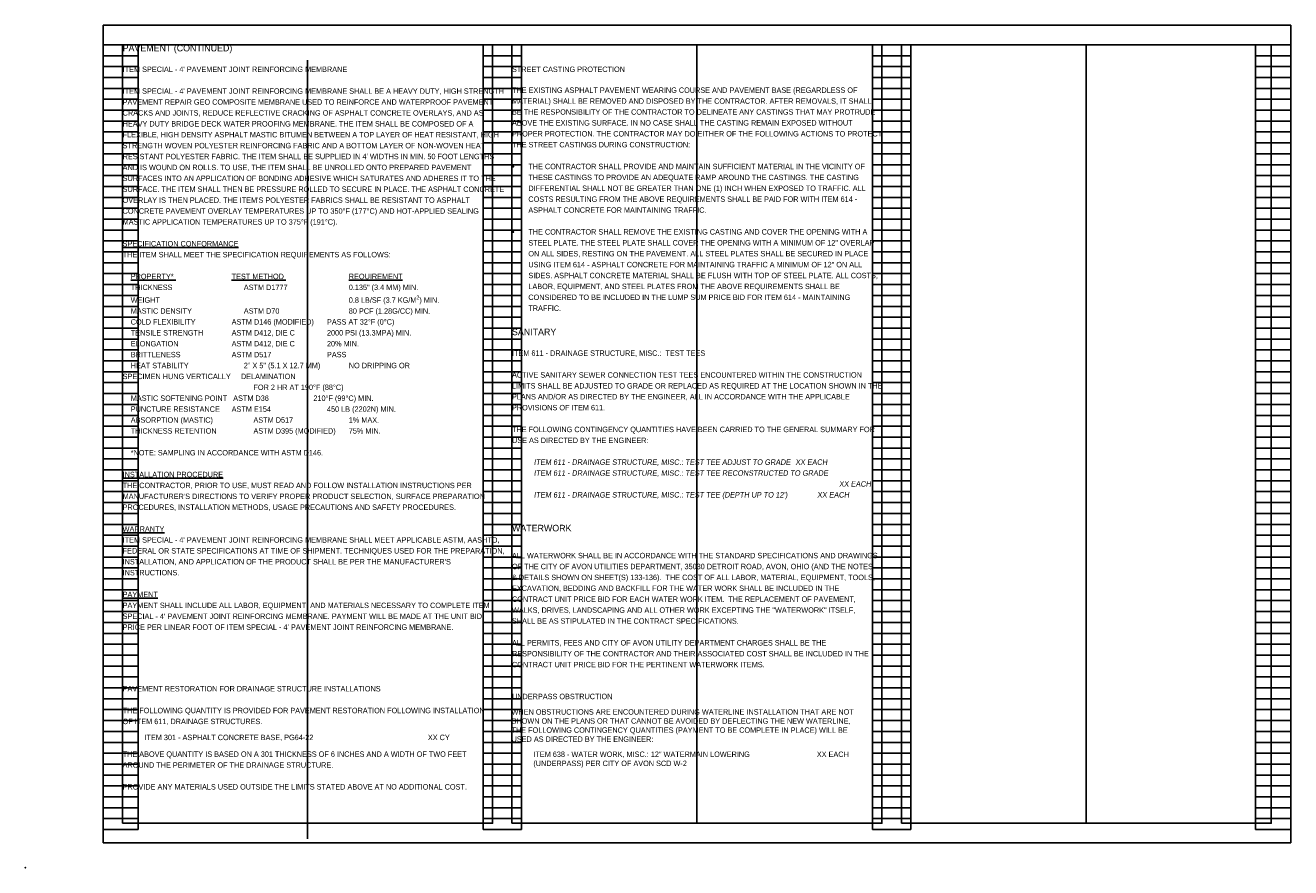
# Model space of a CAD drawing. Header units: feet. Extents: x -125 to 477, y -52 to 274.
# Tile 14 of 16: x 293 to 325, y 188 to 210. Entities that reach past the tile are written whole.
import ezdxf

# ---------------------------------------------------------------- set-up
doc = ezdxf.new("R2010")
doc.units = ezdxf.units.FT
doc.header["$MEASUREMENT"] = 0
doc.layers.add('0_VIEW', color=7, linetype='Continuous', plot=False)
doc.layers.add('SC_Scratch1', color=7, linetype='Continuous', plot=False)
doc.layers.add('SH_Text', color=7, linetype='Continuous')
doc.layers.add('TX_P_1', color=7, linetype='Continuous')
doc.styles.add('Slanted-Normal', font='font31.shx', dxfattribs={"height": 0.14})

# ---------------------------------------------------------------- blocks, each defined once
blk = doc.blocks.new('3COL')
at = {"layer": '0_VIEW', "color": 3, "linetype": 'Continuous'}
for p, q in [((2, 0.98), (2, 21.14)), ((2, 21.14), (2.9, 21.14)), ((2.9, 0.98), (2.9, 21.14)), ((11.76, 0.98), (11.76, 21.14)), ((11.76, 21.14), (12.74, 21.14)), ((12.74, 0.98), (12.74, 21.14)), ((21.76, 0.98), (21.76, 21.14)), ((21.76, 21.14), (22.74, 21.14)), ((22.74, 0.98), (22.74, 21.14)), ((31.6, 0.98), (31.6, 21.14)), ((31.6, 21.14), (32.5, 21.14)), ((32.5, 0.98), (32.5, 21.14)), ((2, 20.86), (2.9, 20.86)), ((11.76, 20.86), (12.74, 20.86)), ((21.76, 20.86), (22.74, 20.86)), ((31.6, 20.86), (32.5, 20.86)), ((2, 20.58), (2.9, 20.58)), ((11.76, 20.58), (12.74, 20.58)), ((21.76, 20.58), (22.74, 20.58)), ((31.6, 20.58), (32.5, 20.58)), ((2, 20.3), (2.9, 20.3)), ((11.76, 20.3), (12.74, 20.3)), ((21.76, 20.3), (22.74, 20.3)), ((31.6, 20.3), (32.5, 20.3)), ((2, 20.02), (2.9, 20.02)), ((11.76, 20.02), (12.74, 20.02)), ((21.76, 20.02), (22.74, 20.02)), ((31.6, 20.02), (32.5, 20.02)), ((2, 19.74), (2.9, 19.74)), ((11.76, 19.74), (12.74, 19.74)), ((21.76, 19.74), (22.74, 19.74)), ((31.6, 19.74), (32.5, 19.74)), ((2, 19.46), (2.9, 19.46)), ((2, 19.18), (2.9, 19.18)), ((11.76, 19.46), (12.74, 19.46)), ((11.76, 19.18), (12.74, 19.18)), ((21.76, 19.46), (22.74, 19.46)), ((21.76, 19.18), (22.74, 19.18)), ((31.6, 19.46), (32.5, 19.46)), ((31.6, 19.18), (32.5, 19.18)), ((2, 18.9), (2.9, 18.9)), ((11.76, 18.9), (12.74, 18.9)), ((21.76, 18.9), (22.74, 18.9)), ((31.6, 18.9), (32.5, 18.9)), ((2, 18.62), (2.9, 18.62)), ((11.76, 18.62), (12.74, 18.62)), ((21.76, 18.62), (22.74, 18.62)), ((31.6, 18.62), (32.5, 18.62)), ((2, 18.34), (2.9, 18.34)), ((11.76, 18.34), (12.74, 18.34)), ((21.76, 18.34), (22.74, 18.34)), ((31.6, 18.34), (32.5, 18.34)), ((2, 18.06), (2.9, 18.06)), ((11.76, 18.06), (12.74, 18.06)), ((21.76, 18.06), (22.74, 18.06)), ((31.6, 18.06), (32.5, 18.06)), ((2, 17.78), (2.9, 17.78)), ((11.76, 17.78), (12.74, 17.78)), ((21.76, 17.78), (22.74, 17.78)), ((31.6, 17.78), (32.5, 17.78)), ((2, 17.5), (2.9, 17.5)), ((11.76, 17.5), (12.74, 17.5)), ((21.76, 17.5), (22.74, 17.5)), ((31.6, 17.5), (32.5, 17.5)), ((2, 17.22), (2.9, 17.22)), ((2, 16.94), (2.9, 16.94)), ((11.76, 17.22), (12.74, 17.22)), ((11.76, 16.94), (12.74, 16.94)), ((21.76, 17.22), (22.74, 17.22)), ((21.76, 16.94), (22.74, 16.94)), ((31.6, 17.22), (32.5, 17.22)), ((31.6, 16.94), (32.5, 16.94)), ((2, 16.66), (2.9, 16.66)), ((11.76, 16.66), (12.74, 16.66)), ((21.76, 16.66), (22.74, 16.66)), ((31.6, 16.66), (32.5, 16.66)), ((2, 16.38), (2.9, 16.38)), ((11.76, 16.38), (12.74, 16.38)), ((21.76, 16.38), (22.74, 16.38)), ((31.6, 16.38), (32.5, 16.38)), ((2, 16.1), (2.9, 16.1)), ((11.76, 16.1), (12.74, 16.1)), ((21.76, 16.1), (22.74, 16.1)), ((31.6, 16.1), (32.5, 16.1)), ((2, 15.82), (2.9, 15.82)), ((11.76, 15.82), (12.74, 15.82)), ((21.76, 15.82), (22.74, 15.82)), ((31.6, 15.82), (32.5, 15.82)), ((2, 15.54), (2.9, 15.54)), ((11.76, 15.54), (12.74, 15.54)), ((21.76, 15.54), (22.74, 15.54)), ((31.6, 15.54), (32.5, 15.54)), ((2, 15.26), (2.9, 15.26)), ((2, 14.98), (2.9, 14.98)), ((11.76, 15.26), (12.74, 15.26)), ((11.76, 14.98), (12.74, 14.98)), ((21.76, 15.26), (22.74, 15.26)), ((21.76, 14.98), (22.74, 14.98)), ((31.6, 15.26), (32.5, 15.26)), ((31.6, 14.98), (32.5, 14.98)), ((2, 14.7), (2.9, 14.7)), ((11.76, 14.7), (12.74, 14.7)), ((21.76, 14.7), (22.74, 14.7)), ((31.6, 14.7), (32.5, 14.7)), ((2, 14.42), (2.9, 14.42)), ((11.76, 14.42), (12.74, 14.42)), ((21.76, 14.42), (22.74, 14.42)), ((31.6, 14.42), (32.5, 14.42)), ((2, 14.14), (2.9, 14.14)), ((11.76, 14.14), (12.74, 14.14)), ((21.76, 14.14), (22.74, 14.14)), ((31.6, 14.14), (32.5, 14.14)), ((2, 13.86), (2.9, 13.86)), ((11.76, 13.86), (12.74, 13.86)), ((21.76, 13.86), (22.74, 13.86)), ((31.6, 13.86), (32.5, 13.86)), ((2, 13.58), (2.9, 13.58)), ((11.76, 13.58), (12.74, 13.58)), ((21.76, 13.58), (22.74, 13.58)), ((31.6, 13.58), (32.5, 13.58)), ((2, 13.3), (2.9, 13.3)), ((2, 13.02), (2.9, 13.02)), ((11.76, 13.3), (12.74, 13.3)), ((11.76, 13.02), (12.74, 13.02)), ((21.76, 13.3), (22.74, 13.3)), ((21.76, 13.02), (22.74, 13.02)), ((31.6, 13.3), (32.5, 13.3)), ((31.6, 13.02), (32.5, 13.02)), ((2, 12.74), (2.9, 12.74)), ((11.76, 12.74), (12.74, 12.74)), ((21.76, 12.74), (22.74, 12.74)), ((31.6, 12.74), (32.5, 12.74)), ((2, 12.46), (2.9, 12.46)), ((11.76, 12.46), (12.74, 12.46)), ((21.76, 12.46), (22.74, 12.46)), ((31.6, 12.46), (32.5, 12.46)), ((2, 12.18), (2.9, 12.18)), ((11.76, 12.18), (12.74, 12.18)), ((21.76, 12.18), (22.74, 12.18)), ((31.6, 12.18), (32.5, 12.18)), ((2, 11.9), (2.9, 11.9)), ((11.76, 11.9), (12.74, 11.9)), ((21.76, 11.9), (22.74, 11.9)), ((31.6, 11.9), (32.5, 11.9)), ((2, 11.62), (2.9, 11.62)), ((11.76, 11.62), (12.74, 11.62)), ((21.76, 11.62), (22.74, 11.62)), ((31.6, 11.62), (32.5, 11.62)), ((2, 11.34), (2.9, 11.34)), ((2, 11.06), (2.9, 11.06)), ((11.76, 11.34), (12.74, 11.34)), ((11.76, 11.06), (12.74, 11.06)), ((21.76, 11.34), (22.74, 11.34)), ((21.76, 11.06), (22.74, 11.06)), ((31.6, 11.34), (32.5, 11.34)), ((31.6, 11.06), (32.5, 11.06)), ((2, 10.78), (2.9, 10.78)), ((11.76, 10.78), (12.74, 10.78)), ((21.76, 10.78), (22.74, 10.78)), ((31.6, 10.78), (32.5, 10.78)), ((2, 10.5), (2.9, 10.5)), ((11.76, 10.5), (12.74, 10.5)), ((21.76, 10.5), (22.74, 10.5)), ((31.6, 10.5), (32.5, 10.5)), ((2, 10.22), (2.9, 10.22)), ((11.76, 10.22), (12.74, 10.22)), ((21.76, 10.22), (22.74, 10.22)), ((31.6, 10.22), (32.5, 10.22)), ((2, 9.94), (2.9, 9.94)), ((11.76, 9.94), (12.74, 9.94)), ((21.76, 9.94), (22.74, 9.94)), ((31.6, 9.94), (32.5, 9.94)), ((2, 9.66), (2.9, 9.66)), ((11.76, 9.66), (12.74, 9.66)), ((21.76, 9.66), (22.74, 9.66)), ((31.6, 9.66), (32.5, 9.66)), ((2, 9.38), (2.9, 9.38)), ((11.76, 9.38), (12.74, 9.38)), ((21.76, 9.38), (22.74, 9.38)), ((31.6, 9.38), (32.5, 9.38)), ((2, 9.1), (2.9, 9.1)), ((2, 8.82), (2.9, 8.82)), ((11.76, 9.1), (12.74, 9.1)), ((11.76, 8.82), (12.74, 8.82)), ((21.76, 9.1), (22.74, 9.1)), ((21.76, 8.82), (22.74, 8.82)), ((31.6, 9.1), (32.5, 9.1)), ((31.6, 8.82), (32.5, 8.82)), ((2, 8.54), (2.9, 8.54)), ((11.76, 8.54), (12.74, 8.54)), ((21.76, 8.54), (22.74, 8.54)), ((31.6, 8.54), (32.5, 8.54)), ((2, 8.26), (2.9, 8.26)), ((11.76, 8.26), (12.74, 8.26)), ((21.76, 8.26), (22.74, 8.26)), ((31.6, 8.26), (32.5, 8.26)), ((2, 7.98), (2.9, 7.98)), ((11.76, 7.98), (12.74, 7.98)), ((21.76, 7.98), (22.74, 7.98)), ((31.6, 7.98), (32.5, 7.98)), ((2, 7.7), (2.9, 7.7)), ((11.76, 7.7), (12.74, 7.7)), ((21.76, 7.7), (22.74, 7.7)), ((31.6, 7.7), (32.5, 7.7)), ((2, 7.42), (2.9, 7.42)), ((11.76, 7.42), (12.74, 7.42)), ((21.76, 7.42), (22.74, 7.42)), ((31.6, 7.42), (32.5, 7.42)), ((2, 7.14), (2.9, 7.14)), ((2, 6.86), (2.9, 6.86)), ((11.76, 7.14), (12.74, 7.14)), ((11.76, 6.86), (12.74, 6.86)), ((21.76, 7.14), (22.74, 7.14)), ((21.76, 6.86), (22.74, 6.86)), ((31.6, 7.14), (32.5, 7.14)), ((31.6, 6.86), (32.5, 6.86)), ((2, 6.58), (2.9, 6.58)), ((11.76, 6.58), (12.74, 6.58)), ((21.76, 6.58), (22.74, 6.58)), ((31.6, 6.58), (32.5, 6.58)), ((2, 6.3), (2.9, 6.3)), ((11.76, 6.3), (12.74, 6.3)), ((21.76, 6.3), (22.74, 6.3)), ((31.6, 6.3), (32.5, 6.3)), ((2, 6.02), (2.9, 6.02)), ((11.76, 6.02), (12.74, 6.02)), ((21.76, 6.02), (22.74, 6.02)), ((31.6, 6.02), (32.5, 6.02)), ((2, 5.74), (2.9, 5.74)), ((11.76, 5.74), (12.74, 5.74)), ((21.76, 5.74), (22.74, 5.74)), ((31.6, 5.74), (32.5, 5.74)), ((2, 5.46), (2.9, 5.46)), ((11.76, 5.46), (12.74, 5.46)), ((21.76, 5.46), (22.74, 5.46)), ((31.6, 5.46), (32.5, 5.46)), ((2, 5.18), (2.9, 5.18)), ((2, 4.9), (2.9, 4.9)), ((11.76, 5.18), (12.74, 5.18)), ((11.76, 4.9), (12.74, 4.9)), ((21.76, 5.18), (22.74, 5.18)), ((21.76, 4.9), (22.74, 4.9)), ((31.6, 5.18), (32.5, 5.18)), ((31.6, 4.9), (32.5, 4.9)), ((2, 4.62), (2.9, 4.62)), ((11.76, 4.62), (12.74, 4.62)), ((21.76, 4.62), (22.74, 4.62)), ((31.6, 4.62), (32.5, 4.62)), ((2, 4.34), (2.9, 4.34)), ((11.76, 4.34), (12.74, 4.34)), ((21.76, 4.34), (22.74, 4.34)), ((31.6, 4.34), (32.5, 4.34)), ((2, 4.06), (2.9, 4.06)), ((11.76, 4.06), (12.74, 4.06)), ((21.76, 4.06), (22.74, 4.06)), ((31.6, 4.06), (32.5, 4.06)), ((2, 3.78), (2.9, 3.78)), ((11.76, 3.78), (12.74, 3.78)), ((21.76, 3.78), (22.74, 3.78)), ((31.6, 3.78), (32.5, 3.78)), ((2, 3.5), (2.9, 3.5)), ((11.76, 3.5), (12.74, 3.5)), ((21.76, 3.5), (22.74, 3.5)), ((31.6, 3.5), (32.5, 3.5)), ((2, 3.22), (2.9, 3.22)), ((2, 2.94), (2.9, 2.94)), ((11.76, 3.22), (12.74, 3.22)), ((11.76, 2.94), (12.74, 2.94)), ((21.76, 3.22), (22.74, 3.22)), ((21.76, 2.94), (22.74, 2.94)), ((31.6, 3.22), (32.5, 3.22)), ((31.6, 2.94), (32.5, 2.94)), ((2, 2.66), (2.9, 2.66)), ((11.76, 2.66), (12.74, 2.66)), ((21.76, 2.66), (22.74, 2.66)), ((31.6, 2.66), (32.5, 2.66)), ((2, 2.38), (2.9, 2.38)), ((11.76, 2.38), (12.74, 2.38)), ((21.76, 2.38), (22.74, 2.38)), ((31.6, 2.38), (32.5, 2.38)), ((2, 2.1), (2.9, 2.1)), ((11.76, 2.1), (12.74, 2.1)), ((21.76, 2.1), (22.74, 2.1)), ((31.6, 2.1), (32.5, 2.1)), ((2, 1.82), (2.9, 1.82)), ((11.76, 1.82), (12.74, 1.82)), ((21.76, 1.82), (22.74, 1.82)), ((31.6, 1.82), (32.5, 1.82)), ((2, 1.54), (2.9, 1.54)), ((11.76, 1.54), (12.74, 1.54)), ((21.76, 1.54), (22.74, 1.54)), ((31.6, 1.54), (32.5, 1.54)), ((2, 1.26), (2.9, 1.26)), ((2, 0.98), (2.9, 0.98)), ((11.76, 1.26), (12.74, 1.26)), ((11.76, 0.98), (12.74, 0.98)), ((21.76, 1.26), (22.74, 1.26)), ((21.76, 0.98), (22.74, 0.98)), ((31.6, 1.26), (32.5, 1.26)), ((31.6, 0.98), (32.5, 0.98))]:
    blk.add_line(p, q, dxfattribs=at)
at = {"layer": '0_VIEW', "color": 3}
blk.add_lwpolyline([(2, 0.64), (32.5, 0.64), (32.5, 21.64), (2, 21.64)], close=True, dxfattribs=at)
at = {"layer": '0_VIEW', "color": 3, "linetype": 'Continuous'}
blk.add_point((0, 0), dxfattribs=at)

msp = doc.modelspace()

# ---------------------------------------------------------------- linework, layer by layer
at = {"layer": 'SC_Scratch1'}
for p, q in [((310.145, 209.584), (310.145, 189.584)), ((320.145, 209.584), (320.145, 189.584)), ((300.145, 209.186), (300.145, 189.186))]:
    msp.add_line(p, q, dxfattribs=at)
for points in [[(294.895, 189.084), (325.395, 189.084), (325.395, 210.084), (294.895, 210.084)], [(295.395, 189.584), (304.895, 189.584), (304.895, 209.584), (295.395, 209.584)], [(305.395, 189.584), (314.895, 189.584), (314.895, 209.584), (305.395, 209.584)], [(315.395, 189.584), (324.895, 189.584), (324.895, 209.584), (315.395, 209.584)]]:
    msp.add_lwpolyline(points, close=True, dxfattribs=at)

# ---------------------------------------------------------------- block references
msp.add_blockref('3COL', (292.895, 188.444), dxfattribs=at)

# ---------------------------------------------------------------- texts
at = {"layer": 'SH_Text', "char_height": 0.14, "attachment_point": 1, "line_spacing_factor": 1.2, "style": 'Slanted-Normal'}
for s, insert, width in [('\\A1;ITEM SPECIAL - 4\' PAVEMENT JOINT REINFORCING MEMBRANE SHALL BE A HEAVY DUTY, HIGH STRENGTH PAVEMENT REPAIR GEO COMPOSITE MEMBRANE USED TO REINFORCE AND WATERPROOF PAVEMENT CRACKS AND JOINTS, REDUCE REFLECTIVE CRACKING OF ASPHALT CONCRETE OVERLAYS, AND AS HEAVY DUTY BRIDGE DECK WATER PROOFING MEMBRANE. THE ITEM SHALL BE COMPOSED OF A FLEXIBLE, HIGH DENSITY ASPHALT MASTIC BITUMEN BETWEEN A TOP LAYER OF HEAT RESISTANT, HIGH STRENGTH WOVEN POLYESTER REINFORCING FABRIC AND A BOTTOM LAYER OF NON-WOVEN HEAT RESISTANT POLYESTER FABRIC. THE ITEM SHALL BE SUPPLIED IN 4\' WIDTHS IN MIN. 50 FOOT LENGTHS AND IS WOUND ON ROLLS. TO USE, THE ITEM SHALL BE UNROLLED ONTO PREPARED PAVEMENT SURFACES INTO AN APPLICATION OF BONDING ADHESIVE WHICH SATURATES AND ADHERES IT TO THE SURFACE. THE ITEM SHALL THEN BE PRESSURE ROLLED TO SECURE IN PLACE. THE ASPHALT CONCRETE OVERLAY IS THEN PLACED. THE ITEM\'S POLYESTER FABRICS SHALL BE RESISTANT TO ASPHALT CONCRETE PAVEMENT OVERLAY TEMPERATURES UP TO 350°F (177°C) AND HOT-APPLIED SEALING MASTIC APPLICATION TEMPERATURES UP TO 375°F (191°C).\\P\\P{\\LSPECIFICATION CONFORMANCE}\\PTHE ITEM SHALL MEET THE SPECIFICATION REQUIREMENTS AS FOLLOWS:\\P\\P    {\\LPROPERTY*} ^I^I^I{\\LTEST METHOD} ^I^I^I    {\\LREQUIREMENT}\\P    THICKNESS ^I^I^I      ASTM D1777 ^I^I^I    0.135" (3.4 MM) MIN.\\P    WEIGHT ^I^I^I^I^I^I^I^I^I    0.8 LB/SF (3.7 KG/M{\\H0.7x;\\S2^ ;}) MIN.\\P    MASTIC DENSITY ^I^I      ASTM D70 ^I^I^I    80 PCF (1.28G/CC) MIN.\\P    COLD FLEXIBILITY ^I^IASTM D146 (MODIFIED) ^I    PASS AT 32°F (0°C)\\P    TENSILE STRENGTH ^I^IASTM D412, DIE C ^I^I    2000 PSI (13.3MPA) MIN.\\P    ELONGATION ^I^I^IASTM D412, DIE C ^I^I    20% MIN.\\P    BRITTLENESS ^I^I^IASTM D517 ^I^I^I    PASS\\P    HEAT STABILITY ^I^I      2" X 5" (5.1 X 12.7 MM) ^I    NO DRIPPING OR ^I^I^I^I^I^I           SPECIMEN HUNG VERTICALLY     DELAMINATION\\P^I^I^I^I^I^IFOR 2 HR AT 190°F (88°C)\\P    MASTIC SOFTENING POINT   ASTM D36                      210°F (99°C) MIN.\\P    PUNCTURE RESISTANCE ^IASTM E154 ^I^I^I    450 LB (2202N) MIN.\\P    ABSORPTION (MASTIC) ^I^IASTM D517 ^I^I^I    1% MAX.\\P    THICKNESS RETENTION ^I^IASTM D395 (MODIFIED) ^I    75% MIN.\\P\\P    *NOTE: SAMPLING IN ACCORDANCE WITH ASTM D146.\\P\\P{\\LINSTALLATION PROCEDURE\\P}THE CONTRACTOR, PRIOR TO USE, MUST READ AND FOLLOW INSTALLATION INSTRUCTIONS PER MANUFACTURER\'S DIRECTIONS TO VERIFY PROPER PRODUCT SELECTION, SURFACE PREPARATION PROCEDURES, INSTALLATION METHODS, USAGE PRECAUTIONS AND SAFETY PROCEDURES.\\P\\P{\\LWARRANTY\\P}ITEM SPECIAL - 4\' PAVEMENT JOINT REINFORCING MEMBRANE SHALL MEET APPLICABLE ASTM, AASHTO, FEDERAL OR STATE SPECIFICATIONS AT TIME OF SHIPMENT. TECHNIQUES USED FOR THE PREPARATION, INSTALLATION, AND APPLICATION OF THE PRODUCT SHALL BE PER THE MANUFACTURER\'S INSTRUCTIONS.\\P\\P{\\LPAYMENT}\\PPAYMENT SHALL INCLUDE ALL LABOR, EQUIPMENT, AND MATERIALS NECESSARY TO COMPLETE ITEM SPECIAL - 4\' PAVEMENT JOINT REINFORCING MEMBRANE. PAYMENT WILL BE MADE AT THE UNIT BID PRICE PER LINEAR FOOT OF ITEM SPECIAL - 4\' PAVEMENT JOINT REINFORCING MEMBRANE.  ', (295.395, 208.464), 9.5), ('\\A1;THE EXISTING ASPHALT PAVEMENT WEARING COURSE AND PAVEMENT BASE (REGARDLESS OF MATERIAL) SHALL BE REMOVED AND DISPOSED BY THE CONTRACTOR. AFTER REMOVALS, IT SHALL BE THE RESPONSIBILITY OF THE CONTRACTOR TO DELINEATE ANY CASTINGS THAT MAY PROTRUDE ABOVE THE EXISTING SURFACE. IN NO CASE SHALL THE CASTING REMAIN EXPOSED WITHOUT PROPER PROTECTION. THE CONTRACTOR MAY DO EITHER OF THE FOLLOWING ACTIONS TO PROTECT THE STREET CASTINGS DURING CONSTRUCTION:\\P\\P\\pxi-3,l3,t3;{\\fSymbol|b0|i0|c2|p18;·^I}THE CONTRACTOR SHALL PROVIDE AND MAINTAIN SUFFICIENT MATERIAL IN THE VICINITY OF THESE CASTINGS TO PROVIDE AN ADEQUATE RAMP AROUND THE CASTINGS. THE CASTING DIFFERENTIAL SHALL NOT BE GREATER THAN ONE (1) INCH WHEN EXPOSED TO TRAFFIC. ALL COSTS RESULTING FROM THE ABOVE REQUIREMENTS SHALL BE PAID FOR WITH ITEM 614 - ASPHALT CONCRETE FOR MAINTAINING TRAFFIC.\\P\\pi0,l0,tz;\\P\\pi-3,l3,t3;{\\fSymbol|b0|i0|c2|p18;·^I}THE CONTRACTOR SHALL REMOVE THE EXISTING CASTING AND COVER THE OPENING WITH A STEEL PLATE. THE STEEL PLATE SHALL COVER THE OPENING WITH A MINIMUM OF 12" OVERLAP ON ALL SIDES, RESTING ON THE PAVEMENT. ALL STEEL PLATES SHALL BE SECURED IN PLACE USING ITEM 614 - ASPHALT CONCRETE FOR MAINTAINING TRAFFIC A MINIMUM OF 12" ON ALL SIDES. ASPHALT CONCRETE MATERIAL SHALL BE FLUSH WITH TOP OF STEEL PLATE. ALL COSTS, LABOR, EQUIPMENT, AND STEEL PLATES FROM THE ABOVE REQUIREMENTS SHALL BE CONSIDERED TO BE INCLUDED IN THE LUMP SUM PRICE BID FOR ITEM 614 - MAINTAINING TRAFFIC.', (305.395, 208.488), 9.5), ('ACTIVE SANITARY SEWER CONNECTION TEST TEES ENCOUNTERED WITHIN THE CONSTRUCTION LIMITS SHALL BE ADJUSTED TO GRADE OR REPLACED AS REQUIRED AT THE LOCATION SHOWN IN THE PLANS AND/OR AS DIRECTED BY THE ENGINEER, ALL IN ACCORDANCE WITH THE APPLICABLE PROVISIONS OF ITEM 611. \\P\\PTHE FOLLOWING CONTINGENCY QUANTITIES HAVE BEEN CARRIED TO THE GENERAL SUMMARY FOR USE AS DIRECTED BY THE ENGINEER: ', (305.395, 201.173), 9.5), ('ALL WATERWORK SHALL BE IN ACCORDANCE WITH THE STANDARD SPECIFICATIONS AND DRAWINGS OF THE CITY OF AVON UTILITIES DEPARTMENT, 35030 DETROIT ROAD, AVON, OHIO (AND THE NOTES & DETAILS SHOWN ON SHEET(S) 133-136).  THE COST OF ALL LABOR, MATERIAL, EQUIPMENT, TOOLS, EXCAVATION, BEDDING AND BACKFILL FOR THE WATER WORK SHALL BE INCLUDED IN THE CONTRACT UNIT PRICE BID FOR EACH WATER WORK ITEM.  THE REPLACEMENT OF PAVEMENT, WALKS, DRIVES, LANDSCAPING AND ALL OTHER WORK EXCEPTING THE "WATERWORK" ITSELF, SHALL BE AS STIPULATED IN THE CONTRACT SPECIFICATIONS.\\P{\\C152;\\c12611584;\\P}ALL PERMITS, FEES AND CITY OF AVON UTILITY DEPARTMENT CHARGES SHALL BE THE RESPONSIBILITY OF THE CONTRACTOR AND THEIR ASSOCIATED COST SHALL BE INCLUDED IN THE CONTRACT UNIT PRICE BID FOR THE PERTINENT WATERWORK ITEMS.  ', (305.395, 196.532), 9.37889), ('\\P\\PTHE FOLLOWING QUANTITY IS PROVIDED FOR PAVEMENT RESTORATION FOLLOWING INSTALLATION OF ITEM 611, DRAINAGE STRUCTURES. \\P\\P\\PTHE ABOVE QUANTITY IS BASED ON A 301 THICKNESS OF 6 INCHES AND A WIDTH OF TWO FEET AROUND THE PERIMETER OF THE DRAINAGE STRUCTURE. \\P\\PPROVIDE ANY MATERIALS USED OUTSIDE THE LIMITS STATED ABOVE AT NO ADDITIONAL COST. ', (295.395, 193.112), 9.5)]:
    msp.add_mtext(s, dxfattribs=dict(at, insert=insert, width=width))
at = {"layer": 'SH_Text', "insert": (305.384, 192.944), "char_height": 0.14, "width": 8.97023, "attachment_point": 1, "style": 'Slanted-Normal'}
msp.add_mtext('{\\fCalibri|b0|i0|c0|p34;\\H0.91668x;\\L\\P\\P\\pxa0.25;}WHEN OBSTRUCTIONS ARE ENCOUNTERED DURING WATERLINE INSTALLATION THAT ARE NOT SHOWN ON THE PLANS OR THAT CANNOT BE AVOIDED BY DEFLECTING THE NEW WATERLINE, THE FOLLOWING CONTINGENCY QUANTITIES (PAYMENT TO BE COMPLETE IN PLACE) WILL BE USED AS DIRECTED BY THE ENGINEER:', dxfattribs=at)
at = {"layer": 'TX_P_1', "color": 3, "width": 9.5, "attachment_point": 1, "style": 'Slanted-Normal'}
for s, insert, char_height in [('PAVEMENT (CONTINUED)', (295.395, 209.584), 0.17), ('SANITARY', (305.395, 202.293), 0.17), ('WATERWORK', (305.395, 197.253), 0.17), ('PAVEMENT RESTORATION FOR DRAINAGE STRUCTURE INSTALLATIONS ', (295.395, 193.112), 0.14)]:
    msp.add_mtext(s, dxfattribs=dict(at, insert=insert, char_height=char_height))
at = {"layer": 'TX_P_1', "color": 3, "char_height": 0.14, "width": 9.5, "attachment_point": 1, "line_spacing_factor": 1.2, "style": 'Slanted-Normal'}
for s, insert in [("ITEM SPECIAL - 4' PAVEMENT JOINT REINFORCING MEMBRANE", (295.395, 209.024)), ('STREET CASTING PROTECTION', (305.395, 209.024)), ('ITEM 611 - DRAINAGE STRUCTURE, MISC.:  TEST TEES', (305.395, 201.733)), ('UNDERPASS OBSTRUCTION', (305.395, 192.913))]:
    msp.add_mtext(s, dxfattribs=dict(at, insert=insert))
at = {"layer": 'TX_P_1', "char_height": 0.14, "width": 9.5, "attachment_point": 1, "line_spacing_factor": 1.2, "style": 'Slanted-Normal'}
for s, insert in [("{\\Q7;\\C142;^IITEM 611 - DRAINAGE STRUCTURE, MISC.: TEST TEE ADJUST TO GRADE ^IXX EACH\\P^IITEM 611 - DRAINAGE STRUCTURE, MISC.: TEST TEE RECONSTRUCTED TO GRADE ^I\\P^I^I^I^I^I^I^I^I^I^I^I^I^I^I^IXX EACH\\P^IITEM 611 - DRAINAGE STRUCTURE, MISC.: TEST TEE (DEPTH UP TO 12')^I^IXX EACH}", (305.395, 198.933)), ('{\\C142;^IITEM 301 - ASPHALT CONCRETE BASE, PG64-22^I^I^I^I^I^IXX CY}', (295.395, 191.861))]:
    msp.add_mtext(s, dxfattribs=dict(at, insert=insert))
at = {"layer": 'TX_P_1', "insert": (305.384, 191.428), "char_height": 0.14, "width": 9.58028, "attachment_point": 1, "style": 'Slanted-Normal'}
msp.add_mtext('^I{\\C142;ITEM 638 - WATER WORK, MISC.: 12" WATERMAIN LOWERING^I^I^I^IXX EACH\\P^I(UNDERPASS) PER CITY OF AVON SCD W-2}', dxfattribs=at)

doc.saveas('drawing.dxf')
